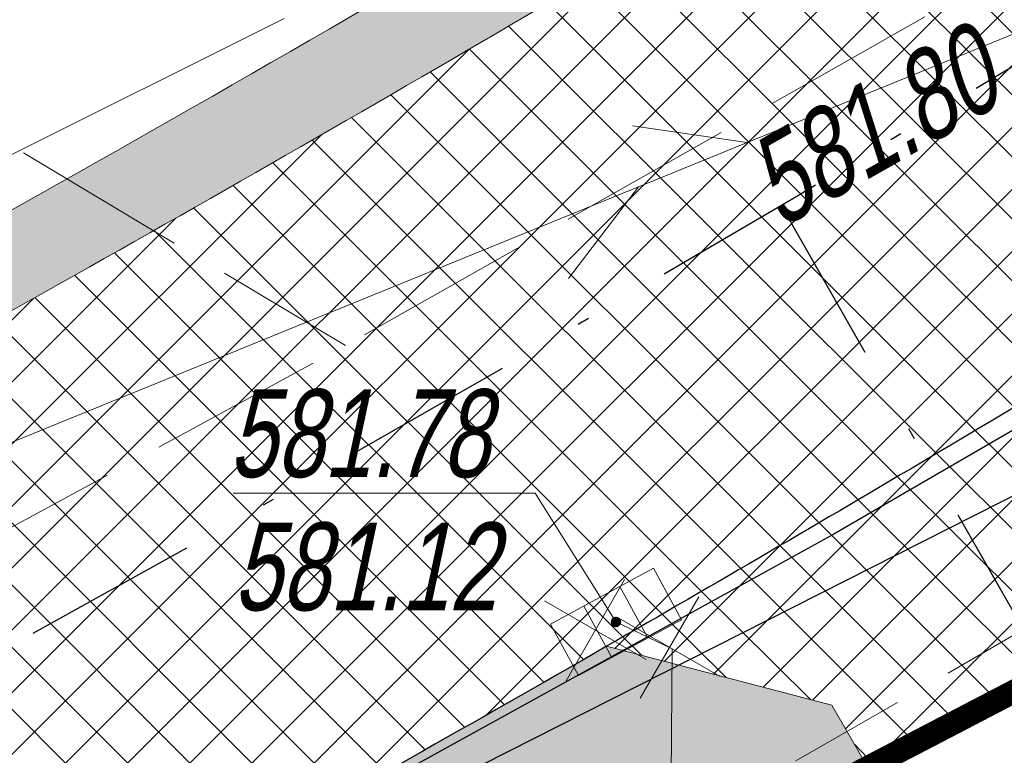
# Model space of a CAD drawing. Header units: metres. Extents: x 7403618 to 7449367, y 5479833 to 5516047.
# Tile 54 of 72: x 7449079.9 to 7449088.31, y 5479921.26 to 5479927.54. Entities that reach past the tile are written whole.
import ezdxf

# ---------------------------------------------------------------- set-up
doc = ezdxf.new("R2010")
doc.units = ezdxf.units.M
doc.header["$MEASUREMENT"] = 0
for name, pattern in [('0.5_0.5', [1, 0.5, -0.5]), ('3_SUEP_A', [0]), ('3_SUKP', [0]), ('3_SUTP_A', [0]), ('414-500', [1, 0.5, -0.5]), ('DASHDOT', [1, 0.5, -0.25, 0, -0.25]), ('KTCR02-500', [1.5, 1, -0.5]), ('KTJZ01-500', [2, 1.5, -0.5])]:
    doc.linetypes.add(name, pattern=pattern)
doc.layers.get('0').update_dxf_attribs({"linetype": 'CONTINUOUS', "lineweight": 9})
doc.layers.get('Defpoints').update_dxf_attribs({"linetype": 'CONTINUOUS'})
for name, color, linetype, lineweight in [('0_kraw_najazd', 212, 'CONTINUOUS', 30), ('0_kraw_wysoki', 152, 'CONTINUOUS', 30), ('demontaż', 1, 'CONTINUOUS', 9), ('kilometraż', 251, 'CONTINUOUS', 9), ('KTCR02', 7, 'CONTINUOUS', 15), ('KTJZ01', 7, 'CONTINUOUS', 15), ('KTKR01', 7, 'CONTINUOUS', 15), ('KTOK02', 7, 'CONTINUOUS', 15), ('mdcp', 253, 'CONTINUOUS', 5), ('OSIE', 30, 'DASHDOT', 30), ('RTPW02', 7, 'CONTINUOUS', 15), ('SUEP_L_0', 1, '3_SUEP_A', 18), ('SUKP_L_0', 34, '3_SUKP', 18), ('SUKR_T_0', 34, 'CONTINUOUS', 18), ('SUPS01_05', 7, 'CONTINUOUS', 15), ('SUTP_L_0', 30, '3_SUTP_A', 18), ('SUUS05', 7, 'CONTINUOUS', 15), ('wodociag_proj', 150, 'CONTINUOUS', 25), ('Wymiary', 5, 'CONTINUOUS', 13)]:
    doc.layers.add(name, color=color, linetype=linetype, lineweight=lineweight)
doc.layers.add('Zakres', color=7, linetype='414-500', true_color=0x3a9db6)
doc.styles.get("Standard").update_dxf_attribs({"font": 'verdana.ttf', "width": 0.75})
doc.styles.add('Style-WORKING_1250 I 0.20944', font='WORKING_1250.shx', dxfattribs={"oblique": 12})
doc.dimstyles.new('RZUT', dxfattribs={"dimscale": 0.35, "dimtxt": 2.5, "dimasz": 2.5, "dimexe": 1.25, "dimexo": 0.625, "dimgap": 1, "dimtad": 1, "dimzin": 1, "dimtxsty": 'Standard', "dimblk": 'OBLIQUE', "dimcen": 2.5, "dimadec": 0, "dimazin": 0, "dimtfac": 1, "dimtmove": 0, "dimatfit": 3, "dimfxl": 1, "dimtfill": 2, "dimtfillclr": 256, "dimarcsym": 0})
pattern_1 = [(45, (0, 0), (-0.2651650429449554, 0.2651650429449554), []), (135, (0, 0), (-0.2651650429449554, -0.2651650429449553), [])]

# ---------------------------------------------------------------- blocks, each defined once
blk = doc.blocks.new('SUUS05')
at = {"color": 0, "linetype": 'ByBlock', "lineweight": -2}
for p, q in [((-0.175, -0.25), (-0.175, 0.25)), ((0.175, 0.25), (0.175, -0.25))]:
    blk.add_line(p, q, dxfattribs=at)
at = {"color": 0, "linetype": 'ByBlock', "lineweight": -2, "flags": 128}
blk.add_lwpolyline([(-0.5, -0.25), (0.5, -0.25), (0.5, 0.25), (-0.5, 0.25), (-0.5, -0.25)], close=True, dxfattribs=at)
blk = doc.blocks.new('RTPW02')
at = {"linetype": 'ByBlock', "lineweight": -2}
h = blk.add_hatch(color=0, dxfattribs=at)
edge = h.paths.add_edge_path()
edge.add_arc((0, 0), 0.045, 0, 360)
blk = doc.blocks.new('MDCP_borek')
at = {"layer": 'KTCR02', "color": 252, "linetype": 'KTCR02-500', "lineweight": 13, "true_color": 0x939598, "flags": 128}
blk.add_lwpolyline([(170.0827395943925, -53.56313309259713), (164.6827395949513, -57.07313309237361), (154.0327395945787, -63.23313309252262), (149.5427395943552, -65.94313309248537), (141.092739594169, -69.86313309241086), (138.0827395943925, -71.45313309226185), (136.8127395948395, -71.94313309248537), (131.8627395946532, -74.08313309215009), (126.1727395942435, -76.50313309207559), (117.8027395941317, -80.00313309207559), (110.232739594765, -82.77313309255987), (104.0127395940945, -85.01313309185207), (97.39273959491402, -87.14313309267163), (91.37273959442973, -88.92313309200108), (81.70273959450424, -91.36313309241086), (69.26273959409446, -94.2431330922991), (62.822739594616, -96.09313309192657), (60.12273959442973, -96.90313309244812), (58.13273959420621, -97.6631330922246), (56.27273959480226, -99.46313309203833), (54.27273959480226, -102.0631330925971), (53.05273959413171, -105.4931330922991), (52.39273959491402, -109.0531330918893), (53.31273959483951, -113.6531330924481), (52.96273959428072, -113.8831330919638)], dxfattribs=at)
blk.add_lwpolyline([(170.0827395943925, -53.56313309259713), (164.6827395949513, -57.07313309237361), (154.0327395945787, -63.23313309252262), (149.5427395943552, -65.94313309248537), (141.092739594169, -69.86313309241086), (138.0827395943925, -71.45313309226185), (136.8127395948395, -71.94313309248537), (131.8627395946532, -74.08313309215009), (126.1727395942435, -76.50313309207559), (117.8027395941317, -80.00313309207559), (110.232739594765, -82.77313309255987), (104.0127395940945, -85.01313309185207), (97.39273959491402, -87.14313309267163), (91.37273959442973, -88.92313309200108), (81.70273959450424, -91.36313309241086), (69.26273959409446, -94.2431330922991), (62.822739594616, -96.09313309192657), (60.12273959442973, -96.90313309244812), (58.13273959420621, -97.6631330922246), (56.27273959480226, -99.46313309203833), (54.27273959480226, -102.0631330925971), (53.05273959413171, -105.4931330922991), (52.39273959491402, -109.0531330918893), (53.31273959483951, -113.6531330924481), (52.96273959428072, -113.8831330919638)], dxfattribs=at)
at = {"layer": 'KTJZ01', "color": 252, "linetype": 'KTJZ01-500', "lineweight": 13, "true_color": 0x939598, "flags": 128}
for points in [[(39.62273959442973, -60.19313309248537), (40.36273959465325, -66.12313309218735), (41.66273959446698, -74.25313309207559), (43.94273959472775, -83.95313309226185), (45.91273959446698, -90.9131330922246), (46.97273959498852, -91.80313309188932), (50.36273959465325, -93.70313309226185), (54.42273959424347, -93.29313309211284), (62.45273959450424, -91.12313309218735), (68.39273959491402, -89.68313309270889), (75.072739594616, -87.96313309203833), (85.85273959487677, -85.12313309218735), (92.52273959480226, -83.30313309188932), (95.38273959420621, -82.47313309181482), (101.572739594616, -80.4931330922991), (108.092739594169, -78.25313309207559), (116.3727395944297, -75.22313309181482), (124.5127395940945, -71.63313309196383), (131.7427395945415, -68.64313309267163), (141.592739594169, -64.19313309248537), (144.0227395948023, -62.90313309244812), (147.1827395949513, -61.28313309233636), (151.2627395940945, -59.06313309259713), (156.7927395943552, -55.92313309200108), (162.092739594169, -52.78313309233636), (168.2427395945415, -48.77313309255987), (176.892739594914, -42.83313309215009), (185.5427395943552, -36.80313309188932), (192.9327395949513, -31.89313309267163), (197.4527395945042, -29.22313309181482), (201.1927395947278, -26.98313309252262)], [(39.62273959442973, -60.19313309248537), (40.36273959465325, -66.12313309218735), (41.66273959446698, -74.25313309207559), (43.94273959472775, -83.95313309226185), (45.91273959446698, -90.9131330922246), (46.97273959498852, -91.80313309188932), (50.36273959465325, -93.70313309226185), (54.42273959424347, -93.29313309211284), (62.45273959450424, -91.12313309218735), (68.39273959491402, -89.68313309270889), (75.072739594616, -87.96313309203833), (85.85273959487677, -85.12313309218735), (92.52273959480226, -83.30313309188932), (95.38273959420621, -82.47313309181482), (101.572739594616, -80.4931330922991), (108.092739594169, -78.25313309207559), (116.3727395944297, -75.22313309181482), (124.5127395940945, -71.63313309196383), (131.7427395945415, -68.64313309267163), (141.592739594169, -64.19313309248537), (144.0227395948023, -62.90313309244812), (147.1827395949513, -61.28313309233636), (151.2627395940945, -59.06313309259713), (156.7927395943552, -55.92313309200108), (162.092739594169, -52.78313309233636), (168.2427395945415, -48.77313309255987), (176.892739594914, -42.83313309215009), (185.5427395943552, -36.80313309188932), (192.9327395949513, -31.89313309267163), (197.4527395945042, -29.22313309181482), (201.1927395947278, -26.98313309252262)], [(147.1827395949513, -61.28313309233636), (144.3527395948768, -56.07313309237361), (146.2027395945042, -54.56313309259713), (148.3627395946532, -57.32313309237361), (151.2627395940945, -59.06313309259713)], [(147.1827395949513, -61.28313309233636), (144.3527395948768, -56.07313309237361), (146.2027395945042, -54.56313309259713), (148.3627395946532, -57.32313309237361), (151.2627395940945, -59.06313309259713)]]:
    blk.add_lwpolyline(points, dxfattribs=at)
at = {"layer": 'KTKR01', "color": 252, "linetype": 'Continuous', "lineweight": 30, "true_color": 0x939598, "flags": 128}
blk.add_lwpolyline([(191.7627395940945, -36.62313309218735), (182.3327395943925, -43.07313309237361), (174.1127395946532, -48.73313309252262), (169.1327395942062, -52.17313309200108), (164.732739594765, -55.15313309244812), (159.5527395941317, -58.28313309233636), (155.4327395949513, -60.67313309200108), (151.662739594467, -62.75313309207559), (146.1827395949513, -65.64313309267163), (140.7427395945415, -68.22313309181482), (132.6727395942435, -71.90313309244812), (125.7427395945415, -74.90313309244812), (121.7427395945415, -76.61313309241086), (115.8327395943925, -78.97313309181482), (110.1227395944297, -81.13313309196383), (103.1727395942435, -83.58313309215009), (99.01273959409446, -84.93313309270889), (95.03273959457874, -86.15313309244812), (89.43273959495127, -87.83313309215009), (85.072739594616, -88.86313309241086), (75.76273959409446, -91.20313309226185)], dxfattribs=at)
blk.add_lwpolyline([(191.7627395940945, -36.62313309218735), (182.3327395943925, -43.07313309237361), (174.1127395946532, -48.73313309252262), (169.1327395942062, -52.17313309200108), (164.732739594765, -55.15313309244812), (159.5527395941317, -58.28313309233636), (155.4327395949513, -60.67313309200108), (151.662739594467, -62.75313309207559), (146.1827395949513, -65.64313309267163), (140.7427395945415, -68.22313309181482), (132.6727395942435, -71.90313309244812), (125.7427395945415, -74.90313309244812), (121.7427395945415, -76.61313309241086), (115.8327395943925, -78.97313309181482), (110.1227395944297, -81.13313309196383), (103.1727395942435, -83.58313309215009), (99.01273959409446, -84.93313309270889), (95.03273959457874, -86.15313309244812), (89.43273959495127, -87.83313309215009), (85.072739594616, -88.86313309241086), (75.76273959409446, -91.20313309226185)], dxfattribs=at)
at = {"layer": 'KTOK02', "color": 252, "linetype": 'Continuous', "lineweight": 13, "true_color": 0x939598}
blk.add_line((159.0627395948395, -60.75313309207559), (155.412739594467, -62.87313309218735), dxfattribs=at)
blk.add_line((159.0627395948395, -60.75313309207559), (155.412739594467, -62.87313309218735), dxfattribs=at)
at = {"layer": 'SUEP_L_0', "linetype": 'Continuous', "lineweight": 13}
blk.add_line((150.7400716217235, -56.26813672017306), (141.7947356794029, -60.7381439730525), dxfattribs=at)
blk.add_line((150.7400716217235, -56.26813672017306), (141.7947356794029, -60.7381439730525), dxfattribs=at)
at = {"layer": 'SUKP_L_0', "linetype": 'Continuous', "lineweight": 13}
for p, q in [((153.572739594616, -61.42313309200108), (154.0527395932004, -61.65313309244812)), ((153.572739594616, -61.42313309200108), (154.0527395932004, -61.65313309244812)), ((154.0527395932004, -61.65313309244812), (154.0327395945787, -64.34313309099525)), ((154.0527395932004, -61.65313309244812), (154.0327395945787, -64.34313309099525))]:
    blk.add_line(p, q, dxfattribs=at)
at = {"layer": 'SUKR_T_0', "linetype": 'Continuous', "lineweight": 13}
for p in [(150.3058906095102, -60.32367149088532), (150.3058906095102, -60.32367149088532), (153.572739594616, -61.42313309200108), (153.572739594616, -61.42313309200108)]:
    blk.add_line(p, (152.8844434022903, -60.32367149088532), dxfattribs=at)
at = {"layer": 'SUTP_L_0', "linetype": 'Continuous', "lineweight": 13}
for p, q in [((143.3485195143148, -61.95647166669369), (157.2369596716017, -56.28979451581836)), ((143.3485195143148, -61.95647166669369), (157.2369596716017, -56.28979451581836)), ((153.7148447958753, -57.18684902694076), (154.6907456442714, -57.32868532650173)), ((153.7148447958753, -57.18684902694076), (154.6907456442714, -57.32868532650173)), ((153.1667272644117, -58.49052351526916), (153.7648496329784, -57.70646380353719)), ((153.1667272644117, -58.49052351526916), (153.7648496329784, -57.70646380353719))]:
    blk.add_line(p, q, dxfattribs=at)
at = {"layer": 'SUPS01_05', "color": 36, "linetype": 'Continuous', "lineweight": 13}
blk.add_blockref('RTPW02', (153.572739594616, -61.42313309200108), dxfattribs=at)
blk.add_blockref('RTPW02', (153.572739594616, -61.42313309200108), dxfattribs=at)
at = {"layer": 'SUUS05', "color": 36, "linetype": 'Continuous', "lineweight": 13, "rotation": 28.50229049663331}
blk.add_blockref('SUUS05', (153.572739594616, -61.42313309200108), dxfattribs=at)
blk.add_blockref('SUUS05', (153.572739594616, -61.42313309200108), dxfattribs=at)
at = {"layer": 'RTPW02', "color": 252, "linetype": 'Continuous', "lineweight": 13, "true_color": 0x939598, "style": 'Style-WORKING_1250 I 0.20944', "oblique": 12, "width": 0.725}
blk.add_text('581.80', height=0.75, rotation=29.58842744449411, dxfattribs=at).set_placement((154.9778578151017, -58.06687909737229))
blk.add_text('581.80', height=0.75, rotation=29.58842744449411, dxfattribs=at).set_placement((154.9778578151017, -58.06687909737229))
at = {"layer": 'SUKR_T_0', "lineweight": 13, "insert": (150.3058906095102, -60.57367149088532), "char_height": 0.75, "attachment_point": 1, "line_spacing_factor": 0.6}
blk.add_mtext('\\FWORKING_1250;\\Q12;\\H1x;\\W0.733333;581.12', dxfattribs=at)
blk.add_mtext('\\FWORKING_1250;\\Q12;\\H1x;\\W0.733333;581.12', dxfattribs=at)
at = {"layer": 'SUPS01_05', "color": 36, "linetype": 'Continuous', "lineweight": 13, "style": 'Style-WORKING_1250 I 0.20944', "oblique": 12, "width": 0.725}
blk.add_text('581.78', height=0.75, dxfattribs=at).set_placement((150.2679344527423, -60.18582044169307))
blk.add_text('581.78', height=0.75, dxfattribs=at).set_placement((150.2679344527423, -60.18582044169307))
blk = doc.blocks.new('_Oblique')
at = {"color": 0, "linetype": 'ByBlock', "lineweight": -2}
blk.add_line((-0.5, -0.5), (0.5, 0.5), dxfattribs=at)
blk = doc.blocks.new('*D43')
at = {"layer": 'Defpoints', "color": 0, "transparency": 16777216}
for p in [(7449086.965308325, 5479929.212038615), (7449089.977330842, 5479925.17947286), (7449089.483009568, 5479924.891422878)]:
    blk.add_point(p, dxfattribs=at)
at = {"layer": 'Wymiary', "color": 0, "lineweight": -2, "transparency": 16777216}
for p, q in [((7449087.154310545, 5479929.32217364), (7449087.83763404, 5479929.720358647)), ((7449087.459629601, 5479929.500088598), (7449089.977330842, 5479925.17947286)), ((7449089.672011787, 5479925.001557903), (7449090.35533528, 5479925.39974291))]:
    blk.add_line(p, q, dxfattribs=at)
at = {"layer": 'Wymiary', "color": 0, "lineweight": -2, "transparency": 16777216, "xscale": 0.875, "yscale": 0.875, "zscale": 0.875}
for p, rotation in [((7449087.459629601, 5479929.500088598), 120.2301318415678), ((7449089.977330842, 5479925.17947286), 300.2301318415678)]:
    blk.add_blockref('_Oblique', p, dxfattribs=dict(at, rotation=rotation))
at = {"layer": 'Wymiary', "color": 0, "transparency": 16777216, "insert": (7449089.500434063, 5479927.795439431), "char_height": 0.875, "attachment_point": 5, "rotation": 300.23013184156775, "bg_fill": 1, "box_fill_scale": 1.25, "bg_fill_color": 256, "bg_fill_true_color": 16448250, "bg_fill_transparency": 0}
blk.add_mtext('5,00', dxfattribs=at)
blk = doc.blocks.new('demontaż')
at = {"layer": 'demontaż'}
for points in [[(-0.25, -0.4330127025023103), (0.25, 0.4330127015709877)], [(-0.4330127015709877, 0.2499999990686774), (0.4330127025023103, -0.2500000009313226)]]:
    blk.add_lwpolyline(points, dxfattribs=at)

msp = doc.modelspace()

# ---------------------------------------------------------------- hatches: boundary and pattern name
at = {"true_color": 0xf26722, "transparency": 33554597}
h = msp.add_hatch(dxfattribs=at)
h.set_pattern_fill('ANSI37', color=30, scale=3)
h.set_pattern_definition(pattern_1)
edge = h.paths.add_edge_path()
edge.add_arc((7448963.940824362, 5480132.365343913), 242.5000375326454, 304.1261980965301, 304.5532540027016)
edge.add_line((7449101.480051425, 5479932.642462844), (7449105.952373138, 5479935.722328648))
edge.add_line((7449105.952373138, 5479935.722328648), (7449113.157132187, 5479940.683768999))
edge.add_line((7449113.157132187, 5479940.683768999), (7449113.287449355, 5479940.773631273))
edge.add_arc((7449185.601831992, 5479835.764782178), 127.4999149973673, 114.49688176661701, 124.55325567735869, ccw=False)
edge.add_arc((7449136.46357333, 5479943.596417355), 9.000000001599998, 11.986846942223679, 114.47580315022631, ccw=False)
edge.add_arc((7449048.761343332, 5479928.374101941), 98.00778045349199, 10.04311602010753, 21.91673949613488)
edge.add_line((7449139.68583123, 5479964.956372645), (7449139.261919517, 5479965.675018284))
edge.add_arc((7449132.331157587, 5479964.692908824), 6.999999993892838, -34.024955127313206, 8.06528452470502, ccw=False)
edge.add_arc((7449132.331157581, 5479964.692908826), 7.000000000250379, 292.5956827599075, 325.97504488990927, ccw=False)
edge.add_line((7449135.020737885, 5479958.230234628), (7449134.691964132, 5479958.093900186))
edge.add_arc((7449185.601877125, 5479835.764710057), 132.4999999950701, 112.5956828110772, 124.5532540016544)
edge.add_line((7449110.451589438, 5479944.891628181), (7449098.64419138, 5479936.760459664))
edge.add_arc((7448963.940845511, 5480132.365312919), 237.5000000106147, 302.90328795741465, 304.5532540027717, ccw=False)
edge.add_line((7449092.95622043, 5479932.96299839), (7449087.576032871, 5479929.566326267))
edge.add_line((7449087.576032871, 5479929.566326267), (7449087.407217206, 5479929.446884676))
edge.add_arc((7449019.272443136, 5480045.857529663), 134.884341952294, 299.91552251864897, 300.340300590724, ccw=False)
edge.add_line((7449086.542310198, 5479928.944952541), (7449085.730183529, 5479928.469243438))
edge.add_line((7449085.730183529, 5479928.469243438), (7449084.870686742, 5479927.95830838))
edge.add_arc((7448963.940845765, 5480132.365312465), 237.4999994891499, 298.3133183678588, 300.60911080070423, ccw=False)
edge.add_arc((7448968.112777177, 5480124.354762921), 228.4690927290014, 296.67637348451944, 298.3450460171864, ccw=False)
edge.add_arc((7448963.940847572, 5480132.365308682), 237.4999952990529, 294.4781839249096, 296.70810114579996, ccw=False)
edge.add_line((7449062.348194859, 5479916.212025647), (7449062.343222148, 5479916.213892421))
edge.add_arc((7448969.571637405, 5480119.182714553), 223.1656552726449, 292.65404222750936, 294.5638643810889, ccw=False)
edge.add_line((7449055.527446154, 5479913.234884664), (7449054.431496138, 5479912.780039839))
edge.add_arc((7449067.390322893, 5479878.716682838), 36.44507485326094, 110.8284690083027, 113.5457394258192)
edge.add_line((7449052.831206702, 5479912.127393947), (7449052.831217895, 5479912.1273673))
edge.add_line((7449052.831217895, 5479912.1273673), (7449051.895513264, 5479911.7520168))
edge.add_line((7449051.895513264, 5479911.7520168), (7449050.962452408, 5479911.382304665))
edge.add_arc((7448963.940845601, 5480132.365312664), 237.4999997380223, 284.7156754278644, 291.4941831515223, ccw=False)
edge.add_arc((7448717.710011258, 5481097.568519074), 1233.61110819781, 284.06401995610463, 284.38919123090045, ccw=False)
edge.add_line((7449017.484804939, 5479900.935141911), (7448999.675287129, 5479896.454292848))
edge.add_line((7448999.675287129, 5479896.454292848), (7448992.95259713, 5479894.762873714))
edge.add_line((7448992.95259713, 5479894.762873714), (7448988.651001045, 5479893.680598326))
edge.add_line((7448988.651001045, 5479893.680598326), (7448982.780817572, 5479892.203668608))
edge.add_arc((7448981.56084552, 5479897.052551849), 5.000000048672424, 274.01016099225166, 284.1224141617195, ccw=False)
edge.add_arc((7448981.560845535, 5479897.052551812), 5.000000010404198, 195.6051275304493, 274.01016085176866, ccw=False)
edge.add_line((7448976.745153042, 5479895.707521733), (7448973.835431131, 5479894.970989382))
edge.add_line((7448973.835431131, 5479894.970989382), (7448974.778599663, 5479891.244940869))
edge.add_line((7448974.778599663, 5479891.244940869), (7448976.619016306, 5479883.974255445))
edge.add_line((7448976.619016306, 5479883.974255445), (7448977.517036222, 5479880.426569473))
edge.add_line((7448977.517036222, 5479880.426569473), (7448980.887190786, 5479880.346057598))
edge.add_arc((7448988.887182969, 5479880.334872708), 8.000000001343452, 104.1224141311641, 179.9198940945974, ccw=False)
edge.add_line((7448986.935227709, 5479888.093085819), (7448989.319759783, 5479888.693030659))
edge.add_line((7448989.319759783, 5479888.693030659), (7448996.108326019, 5479890.400913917))
edge.add_line((7448996.108326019, 5479890.400913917), (7449012.290843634, 5479894.472522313))
edge.add_line((7449012.290843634, 5479894.472522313), (7449023.109489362, 5479897.194478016))
edge.add_arc((7448963.940845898, 5480132.365311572), 242.4999986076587, 284.1224141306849, 287.038632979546)
edge.add_arc((7448963.940846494, 5480132.365309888), 242.4999968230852, 287.0386329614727, 288.4359613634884)
edge.add_arc((7448963.940845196, 5480132.365313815), 242.5000009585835, 288.4359613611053, 291.6027973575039)
edge.add_arc((7448963.940845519, 5480132.36531293), 242.5000000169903, 291.6027973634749, 294.2007081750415)
edge.add_arc((7448963.940844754, 5480132.36531454), 242.5000017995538, 294.2007081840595, 295.6425719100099)
edge.add_arc((7448963.9408455, 5480132.365312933), 242.5000000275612, 295.6425719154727, 296.2927156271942)
edge.add_arc((7448963.940847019, 5480132.365310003), 242.499996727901, 296.2927156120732, 298.1016353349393)
edge.add_arc((7448963.940845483, 5480132.365312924), 242.5000000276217, 298.1016353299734, 299.9233017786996)
edge.add_arc((7448963.940846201, 5480132.365311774), 242.4999986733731, 299.9233017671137, 301.4372489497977)
edge.add_arc((7448963.94084553, 5480132.365312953), 242.5000000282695, 301.4372489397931, 304.1261980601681)
at = {"true_color": 0x636466, "transparency": 33554597}
h = msp.add_hatch(color=251, dxfattribs=at)
h.dxf.hatch_style = 1
edge = h.paths.add_edge_path()
edge.add_line((7449138.132715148, 5479960.776031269), (7449136.060730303, 5479962.17491611))
edge.add_arc((7449132.331157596, 5479964.692908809), 4.499999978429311, 289.6847573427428, 325.97504496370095, ccw=False)
edge.add_line((7449133.846959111, 5479960.455887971), (7449134.691964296, 5479958.093900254))
edge.add_line((7449134.691964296, 5479958.093900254), (7449135.020737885, 5479958.230234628))
edge.add_arc((7449132.331157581, 5479964.692908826), 7.000000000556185, 292.5956827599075, 325.9750448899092)
edge = h.paths.add_edge_path()
edge.add_arc((7448968.985379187, 5479897.837395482), 3.999999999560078, 14.18136866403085, 70.81435755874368)
edge.add_line((7448970.29989914, 5479901.615230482), (7448971.801431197, 5479895.673110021))
edge.add_line((7448971.801431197, 5479895.673110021), (7448971.450757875, 5479894.367361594))
edge.add_line((7448971.450757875, 5479894.367361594), (7448973.835431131, 5479894.970989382))
edge.add_line((7448973.835431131, 5479894.970989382), (7448972.863479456, 5479898.817364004))
h.paths.add_polyline_path([(7448973.330527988, 5479888.815313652), (7448974.778599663, 5479891.244940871), (7448973.835431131, 5479894.970989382), (7448971.450757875, 5479894.367361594), (7448971.86157287, 5479892.683239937), (7448972.75, 5479889.04), (7448972.840162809, 5479888.691188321)])
edge = h.paths.add_edge_path()
edge.add_arc((7448975.907807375, 5479874.55843993), 2.999999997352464, 297.7196980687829, 374.2048168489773)
edge.add_line((7448978.816081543, 5479875.294606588), (7448977.953676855, 5479878.701592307))
edge.add_line((7448977.953676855, 5479878.701592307), (7448976.619016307, 5479883.974255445))
edge.add_line((7448976.619016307, 5479883.974255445), (7448974.18938909, 5479885.422327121))
edge.add_line((7448974.18938909, 5479885.422327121), (7448973.716084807, 5479885.302520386))
edge.add_line((7448973.716084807, 5479885.302520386), (7448973.74, 5479885.21))
edge.add_line((7448973.74, 5479885.21), (7448974.928909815, 5479879.852251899))
edge.add_line((7448974.928909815, 5479879.852251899), (7448976.11, 5479874.55))
edge.add_line((7448976.11, 5479874.55), (7448976.54, 5479874.63))
edge.add_line((7448976.54, 5479874.63), (7448977.30324652, 5479871.902738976))
edge = h.paths.add_edge_path()
edge.add_arc((7448963.940845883, 5480132.365312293), 242.4999992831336, 298.1007414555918, 299.9233017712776)
edge.add_line((7449084.909608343, 5479922.192031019), (7449086.834023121, 5479921.688886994))
edge.add_line((7449086.834023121, 5479921.688886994), (7449087.153130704, 5479921.137684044))
edge.add_arc((7391380.449488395, 5591206.83450353), 125357.7678560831, 297.40559555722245, 297.4087963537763, ccw=False)
edge.add_arc((7449127.238906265, 5479824.653508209), 104.1224578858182, 116.4038525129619, 118.3765847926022)
edge.add_line((7449077.753179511, 5479916.264910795), (7449077.570625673, 5479916.632774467))
edge.add_line((7449077.570625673, 5479916.632774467), (7449078.163994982, 5479918.451026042))
edge = h.paths.add_edge_path()
edge.add_arc((7448963.940846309, 5480132.365311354), 242.499998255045, 295.6425719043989, 296.2927156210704)
edge.add_line((7449071.35796925, 5479914.953695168), (7449073.118197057, 5479914.356943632))
edge.add_line((7449073.118197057, 5479914.356943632), (7449073.296008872, 5479913.998635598))
edge.add_arc((7448937.399040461, 5480186.93809999), 304.8998806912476, 296.2060261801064, 296.46878225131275, ccw=False)
edge.add_line((7449072.04289516, 5479913.378290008), (7449068.407007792, 5479911.676434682))
edge.add_line((7449068.407007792, 5479911.676434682), (7449068.253296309, 5479912.00426224))
edge.add_line((7449068.253296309, 5479912.00426224), (7449068.884104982, 5479913.748839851))
edge = h.paths.add_edge_path()
edge.add_arc((7448963.940844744, 5480132.365314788), 242.50000203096, 291.6027973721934, 294.2007081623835)
edge.add_line((7449063.349915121, 5479911.17741342), (7449065.070070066, 5479910.555435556))
edge.add_line((7449065.070070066, 5479910.555435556), (7449065.240499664, 5479910.191952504))
edge.add_line((7449065.240499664, 5479910.191952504), (7449064.209648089, 5479909.703975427))
edge.add_line((7449064.209648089, 5479909.703975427), (7449058.8, 5479907.54))
edge.add_line((7449058.8, 5479907.54), (7449057.19, 5479906.89))
edge.add_line((7449057.19, 5479906.89), (7449052.87, 5479905.12))
edge.add_line((7449052.87, 5479905.12), (7449052.467491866, 5479904.952942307))
edge.add_line((7449052.467491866, 5479904.952942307), (7449052.428435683, 5479905.050788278))
edge.add_line((7449052.428435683, 5479905.050788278), (7449053.222057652, 5479906.898873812))
edge = h.paths.add_edge_path()
edge.add_arc((7448963.94091769, 5480132.365115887), 242.4997901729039, 290.0389534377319, 290.200748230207)
edge.add_line((7449047.67863053, 5479904.781848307), (7449049.642199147, 5479903.938634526))
edge.add_line((7449049.642199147, 5479903.938634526), (7449049.696408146, 5479903.802826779))
edge.add_line((7449049.696408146, 5479903.802826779), (7449049.28, 5479903.63))
edge.add_line((7449049.28, 5479903.63), (7449046.390000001, 5479902.41))
edge.add_line((7449046.390000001, 5479902.41), (7449046.197615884, 5479902.341885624))
edge.add_line((7449046.197615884, 5479902.341885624), (7449046.116157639, 5479902.558870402))
edge.add_line((7449046.116157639, 5479902.558870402), (7449047.035636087, 5479904.546293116))
edge = h.paths.add_edge_path()
edge.add_line((7449108.968512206, 5479937.799393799), (7449105.952373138, 5479935.722328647))
edge.add_line((7449105.952373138, 5479935.722328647), (7449105.391639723, 5479933.067373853))
edge.add_line((7449105.391639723, 5479933.067373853), (7449105.656061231, 5479932.667549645))
edge.add_arc((7448937.398989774, 5480186.93820355), 304.8999959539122, 303.4935747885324, 304.5532540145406)
edge.add_line((7449110.32972502, 5479935.822755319), (7449111.544648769, 5479936.659412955))
edge.add_line((7449111.544648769, 5479936.659412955), (7449117.01, 5479940.46))
edge.add_line((7449117.01, 5479940.46), (7449117.706891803, 5479940.934479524))
edge.add_line((7449117.706891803, 5479940.934479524), (7449120.810000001, 5479943.04))
edge.add_line((7449120.810000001, 5479943.04), (7449121.02852952, 5479942.992559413))
edge.add_arc((7449185.548498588, 5479835.866047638), 125.0556513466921, 114.49548646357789, 121.05964143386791, ccw=False)
edge.add_arc((7449136.383070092, 5479943.256511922), 6.949224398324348, 75.44977175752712, 112.732113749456, ccw=False)
edge.add_line((7449138.128914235, 5479949.982859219), (7449141.725781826, 5479950.377455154))
edge.add_line((7449141.725781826, 5479950.377455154), (7449141.663851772, 5479950.941967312))
edge.add_arc((7449136.463573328, 5479943.596417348), 9.000000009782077, 54.70343351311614, 89.30730776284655)
edge.add_arc((7449136.463554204, 5479943.596508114), 8.999909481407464, 89.30717903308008, 114.4984783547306)
edge.add_arc((7449185.601877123, 5479835.764710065), 127.4999999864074, 114.498478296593, 124.5532540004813)
edge.add_line((7449113.287449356, 5479940.773631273), (7449108.968512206, 5479937.799393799))
h.paths.add_polyline_path([(7449014.762569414, 5479892.69178986), (7449014.641086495, 5479893.13619867), (7449012.290843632, 5479894.472522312), (7448996.108326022, 5479890.400913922), (7448994.656761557, 5479887.973371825), (7448994.737253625, 5479887.653449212)])
edge = h.paths.add_edge_path()
edge.add_line((7448987.503734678, 5479885.833506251), (7448991.827923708, 5479886.92146599))
edge.add_line((7448991.827923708, 5479886.92146599), (7448991.747431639, 5479887.241388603))
edge.add_line((7448991.747431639, 5479887.241388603), (7448989.319759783, 5479888.693030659))
edge.add_line((7448989.319759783, 5479888.693030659), (7448986.935227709, 5479888.093085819))
edge.add_arc((7448988.887182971, 5479880.334872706), 8.000000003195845, 104.1224141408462, 179.9198940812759)
edge.add_line((7448980.887190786, 5479880.346057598), (7448983.187554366, 5479880.292861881))
edge.add_line((7448983.187554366, 5479880.292861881), (7448983.217410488, 5479880.385666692))
edge.add_arc((7448988.887182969, 5479880.334872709), 5.670000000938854, 104.12241413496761, 179.4867160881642, ccw=False)
edge = h.paths.add_edge_path()
edge.add_line((7449033.791762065, 5479898.193080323), (7449033.903092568, 5479897.850459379))
edge.add_line((7449033.903092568, 5479897.850459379), (7449036.795165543, 5479898.818373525))
edge.add_line((7449036.795165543, 5479898.818373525), (7449036.8, 5479898.810000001))
edge.add_line((7449036.8, 5479898.810000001), (7449041.600000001, 5479900.72))
edge.add_line((7449041.600000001, 5479900.72), (7449042.689999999, 5479901.1))
edge.add_line((7449042.689999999, 5479901.1), (7449042.897717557, 5479901.173543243))
edge.add_line((7449042.897717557, 5479901.173543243), (7449042.841256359, 5479901.323942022))
edge.add_line((7449042.841256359, 5479901.323942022), (7449040.630144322, 5479902.310968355))
edge.add_arc((7448963.94084489, 5480132.365314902), 242.5000020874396, 287.03863297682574, 288.43596134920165, ccw=False)
edge.add_line((7449034.997334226, 5479900.509268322), (7449033.791762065, 5479898.193080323))
edge = h.paths.add_edge_path()
edge.add_line((7449099.032881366, 5479928.122722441), (7449102.796331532, 5479930.631317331))
edge.add_line((7449102.796331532, 5479930.631317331), (7449102.475151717, 5479931.132399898))
edge.add_line((7449102.475151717, 5479931.132399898), (7449099.987603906, 5479931.622867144))
edge.add_arc((7448963.940844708, 5480132.365314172), 242.5000014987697, 301.4372489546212, 304.12619805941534, ccw=False)
edge.add_line((7449090.420219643, 5479925.461427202), (7449089.863146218, 5479923.442295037))
edge.add_line((7449089.863146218, 5479923.442295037), (7449090.179214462, 5479922.895297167))
edge.add_arc((7449082.78771715, 5479949.107365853), 27.23429414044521, 285.7478321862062, 285.7481361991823)
edge.add_line((7449090.179353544, 5479922.895336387), (7449092.670140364, 5479924.153305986))
edge.add_line((7449092.670140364, 5479924.153305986), (7449099.032881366, 5479928.122722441))
at = {"true_color": 0x991b1e, "transparency": 33554597}
h = msp.add_hatch(dxfattribs=at)
h.set_pattern_fill('GRAVEL', color=244)
h.set_pattern_definition([(228.012787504, (0.72, 1), (-8.000000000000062, -9.000000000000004), [0.134536, -13.3190880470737]), (184.969740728, (0.63, 0.9), (11.99999999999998, 1.000000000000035), [0.230868, -22.85592476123]), (132.510447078, (0.4, 0.88), (10.00000000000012, -10.99999999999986), [0.162788, -16.1160325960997]), (267.273689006, (0.01, 0.63), (1.000000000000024, 20.00000000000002), [0.210238, -20.813558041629]), (292.833654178, (0, 0.42), (-4.999999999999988, 12.00000000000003), [0.206155, -20.4093731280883]), (357.273689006, (0.08, 0.23), (-20.00000000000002, 1.000000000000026), [0.210238, -20.813558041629]), (37.6942404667, (0.29, 0.22), (-13, -9.999999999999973), [0.278029, -27.524848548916]), (72.2553283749, (0.51, 0.39), (7.000000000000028, 22), [0.2624879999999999, -25.98632149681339]), (121.429565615, (0.59, 0.64), (-8.00000000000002, 12.99999999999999), [0.21095, -20.884073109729]), (175.236358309, (0.48, 0.82), (10.99999999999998, -1.000000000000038), [0.240832, -11.8007625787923]), (222.397437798, (0.24, 0.84), (-11.99999999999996, -10.99999999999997), [0.311448, -30.8333750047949]), (138.814074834, (1, 0.62), (-7.000000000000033, 6), [0.106301, -10.5238448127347]), (171.46923439, (0.92, 0.69), (13, -1.999999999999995), [0.202237, -20.021511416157]), (225, (0.72, 0.72), (-1.110223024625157e-16, -0.9999999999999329), [0.141421, -1.2727925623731]), (203.198590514, (0.65, 0.84), (4.999999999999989, 1.999999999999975), [0.076158, -7.5396151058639]), (291.801409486, (0.58, 0.81), (-0.9999999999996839, 3.000000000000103), [0.107703, -5.2774618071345]), (30.96375653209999, (0.62, 0.71), (3.000000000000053, 1.99999999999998), [0.174929, -5.656022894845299]), (161.565051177, (0.77, 0.8), (2.000000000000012, -0.9999999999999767), [0.126491, -3.035786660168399]), (16.389540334, (0, 0.81), (9.999999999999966, 3.000000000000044), [0.1772, -17.5428451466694]), (70.3461759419, (0.17, 0.86), (-4.00000000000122, -11.0000000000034), [0.148661, -14.717407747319]), (293.198590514, (0.77, 1), (-1.99999999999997, 4.999999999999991), [0.152315, -7.4634581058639]), (343.610459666, (0.83, 0.86), (-9.999999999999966, 3.000000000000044), [0.1772, -17.54284514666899]), (339.44395478, (0, 0.19), (-5.000000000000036, 2.000000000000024), [0.17088, -8.373123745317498]), (294.775140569, (0.16, 0.13), (-5.000000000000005, 11), [0.143178, -14.174643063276]), (66.8014094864, (0.78, 0), (1.999999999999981, 4.99999999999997), [0.152315, -7.4634581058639]), (17.3540246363, (0.84, 0.14), (-12.99999999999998, -3.999999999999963), [0.167631, -16.59542361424]), (69.44395478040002, (0.29, 0), (-2.000000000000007, -4.999999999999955), [0.08543999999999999, -8.458563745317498]), (101.309932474, (0.72, 0), (-0.9999999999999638, 4.000000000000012), [0.05099, -5.0480295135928]), (165.963756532, (0.71, 0.05), (2.999999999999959, -1.000000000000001), [0.206155, -3.9169506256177]), (186.009005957, (0.51, 0.1), (10.00000000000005, 0.9999999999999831), [0.19105, -18.9139231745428]), (303.690067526, (0.62, 0.62), (-0.9999999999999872, 1.999999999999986), [0.144222, -3.461329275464]), (353.157226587, (0.7, 0.5), (17.00000000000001, -2.000000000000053), [0.251794, -24.9275626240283]), (60.9453959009, (0.95, 0.47), (-3.999999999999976, -6.999999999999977), [0.102956, -10.192674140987]), (90, (1, 0.56), (-0.9999999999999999, 1), [0.06, -0.94]), (120.256437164, (0.49, 0.13), (4.000000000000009, -7.000000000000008), [0.138924, -13.7535199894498]), (48.01278750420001, (0.42, 0.25), (8, 8.999999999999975), [0.269072, -13.1845520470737]), (0, (0.6, 0.45), (1, 1), [0.26, -0.74]), (325.3048464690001, (0.86, 0.45), (10.00000000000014, -6.999999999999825), [0.158114, -15.653274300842]), (254.054604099, (0.99, 0.36), (-1.000000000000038, -4.000000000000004), [0.145602, -7.1345078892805]), (207.645975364, (0.95, 0.22), (-18.99999999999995, -10.00000000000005), [0.237065, -23.4694741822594]), (175.42607874, (0.74, 0.11), (-12.99999999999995, 1.000000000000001), [0.250799, -24.8290734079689])])
edge = h.paths.add_edge_path()
edge.add_line((7449134.691964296, 5479958.093900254), (7449134.439006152, 5479958.800977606))
edge.add_arc((7449185.601877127, 5479835.764710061), 133.2499999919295, 112.5792845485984, 124.5532539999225)
edge.add_line((7449110.026210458, 5479945.509327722), (7449098.218812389, 5479937.378159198))
edge.add_arc((7448963.94084552, 5480132.365312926), 236.7500000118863, 302.6563567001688, 304.55325399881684, ccw=False)
edge.add_line((7449091.690948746, 5479933.040267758), (7449092.95622043, 5479932.96299839))
edge.add_arc((7448963.940845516, 5480132.365312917), 237.5000000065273, 302.9032879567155, 304.5532539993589)
edge.add_line((7449098.64419137, 5479936.760459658), (7449110.451589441, 5479944.891628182))
edge.add_arc((7449185.601877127, 5479835.764710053), 132.499999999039, 112.59568273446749, 124.5532539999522, ccw=False)
edge = h.paths.add_edge_path()
edge.add_arc((7448963.940845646, 5480132.365312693), 236.7499997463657, 301.32275353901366, 301.48087624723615, ccw=False)
edge.add_line((7449087.017321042, 5479930.12104557), (7449087.407217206, 5479929.446884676))
edge.add_line((7449087.407217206, 5479929.446884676), (7449087.521494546, 5479929.527738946))
edge.add_line((7449087.521494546, 5479929.527738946), (7449087.57499766, 5479930.461477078))
edge = h.paths.add_edge_path()
edge.add_line((7449086.542310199, 5479928.944952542), (7449086.161797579, 5479929.602886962))
edge.add_arc((7448963.940845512, 5480132.365312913), 236.7500000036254, 298.1204522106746, 301.08069427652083, ccw=False)
edge.add_line((7449075.527449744, 5479923.561595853), (7449076.585398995, 5479923.278119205))
edge.add_arc((7448963.940845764, 5480132.365312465), 237.4999994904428, 298.3133179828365, 300.6091108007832)
edge.add_line((7449084.870686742, 5479927.95830838), (7449085.730183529, 5479928.469243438))
edge.add_line((7449085.730183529, 5479928.469243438), (7449086.542310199, 5479928.944952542))
edge = h.paths.add_edge_path()
edge.add_arc((7448963.940847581, 5480132.365308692), 236.7499953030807, 294.2967346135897, 296.8688429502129, ccw=False)
edge.add_line((7449061.354572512, 5479916.585035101), (7449062.348194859, 5479916.212025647))
edge.add_arc((7448963.940847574, 5480132.365308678), 237.4999952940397, 294.4781839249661, 296.7081011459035)
edge.add_line((7449070.68410644, 5479920.204698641), (7449070.939934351, 5479921.174031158))
edge = h.paths.add_edge_path()
edge.add_line((7449055.90628135, 5479914.204136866), (7449054.154296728, 5479913.477022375))
edge.add_arc((7449067.390322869, 5479878.71668284), 37.19507484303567, 110.8458095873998, 111.9899288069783)
edge.add_line((7449053.462864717, 5479913.205804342), (7449053.75334256, 5479912.514260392))
edge.add_arc((7449067.390322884, 5479878.716682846), 36.44507484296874, 110.82846899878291, 111.97357685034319, ccw=False)
edge.add_line((7449054.431496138, 5479912.780039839), (7449055.527446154, 5479913.234884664))
edge.add_line((7449055.527446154, 5479913.234884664), (7449055.90628135, 5479914.204136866))
edge = h.paths.add_edge_path()
edge.add_line((7449050.962452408, 5479911.382304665), (7449051.895513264, 5479911.7520168))
edge.add_line((7449051.895513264, 5479911.7520168), (7449052.830307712, 5479912.127002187))
edge.add_line((7449052.830307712, 5479912.127002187), (7449052.540738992, 5479912.81891377))
edge.add_arc((7448963.940845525, 5480132.365312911), 236.7499999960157, 284.52356249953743, 291.9769757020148, ccw=False)
edge.add_line((7449023.312567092, 5479903.180755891), (7449024.271205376, 5479902.655718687))
edge.add_arc((7448963.940845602, 5480132.365312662), 237.4999997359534, 284.7156754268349, 291.4941831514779)
h.paths.add_polyline_path([(7448993.473135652, 5479895.667214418), (7448987.74067276, 5479894.224935), (7448988.651001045, 5479893.680598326), (7448992.95259713, 5479894.762873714)])
edge = h.paths.add_edge_path()
edge.add_arc((7448981.560845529, 5479897.052551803), 5.000000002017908, 194.2048168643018, 274.010160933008)
edge.add_line((7448981.910512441, 5479892.064793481), (7448982.423784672, 5479892.887213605))
edge.add_arc((7448981.566794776, 5479897.056888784), 4.256832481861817, 194.2417570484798, 281.6142198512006, ccw=False)
edge.add_line((7448977.440790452, 5479896.009649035), (7448975.558685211, 5479903.445027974))
edge.add_arc((7449070.319951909, 5479927.431791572), 97.74999997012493, 183.9464698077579, 194.2048168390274, ccw=False)
edge.add_line((7448972.801738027, 5479920.704202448), (7448972.026841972, 5479931.936529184))
edge.add_line((7448972.026841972, 5479931.936529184), (7448971.465386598, 5479934.273184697))
edge.add_line((7448971.465386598, 5479934.273184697), (7448971.117100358, 5479934.226187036))
edge.add_line((7448971.117100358, 5479934.226187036), (7448972.053516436, 5479920.652584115))
edge.add_arc((7449070.319951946, 5479927.431791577), 98.50000000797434, 183.9464698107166, 194.204816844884)
edge.add_line((7448974.831616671, 5479903.260986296), (7448976.71372191, 5479895.825607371))
h.paths.add_polyline_path([(7448998.765053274, 5479896.99865328), (7448999.675287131, 5479896.454292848), (7449017.484804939, 5479900.935141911), (7449017.976070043, 5479901.832117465)])
at = {"true_color": 0xcd2027, "transparency": 33554597}
h = msp.add_hatch(dxfattribs=at)
h.set_pattern_fill('ANSI37', color=242, scale=3)
h.set_pattern_definition(pattern_1)
edge = h.paths.add_edge_path()
edge.add_arc((7448967.63972726, 5479932.318543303), 0.4999999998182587, -129.0980800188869, 0.4869068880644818, ccw=False)
edge.add_line((7448967.324402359, 5479931.930509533), (7448962.107361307, 5479936.169993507))
edge.add_line((7448962.107361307, 5479936.169993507), (7448960.081977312, 5479933.950222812))
edge.add_line((7448960.081977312, 5479933.950222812), (7448966.921501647, 5479928.392272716))
edge.add_arc((7448963.76825264, 5479924.511935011), 5.000000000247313, 5.49636421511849, 50.901920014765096, ccw=False)
edge.add_line((7448968.745264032, 5479924.990847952), (7448968.139709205, 5479932.322792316))
h.paths.add_polyline_path([(7449085.863935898, 5479937.863468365), (7449083.319260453, 5479936.179222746), (7449087.625857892, 5479931.349091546), (7449087.578700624, 5479930.526101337), (7449087.521494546, 5479929.527738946), (7449087.576032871, 5479929.566326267), (7449092.95622043, 5479932.96299839), (7449090.046513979, 5479933.140692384)])
h.paths.add_polyline_path([(7448997.249406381, 5479897.905077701), (7448996.307563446, 5479901.649673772), (7448993.392436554, 5479900.940326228), (7448994.34002895, 5479897.173283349), (7448992.95259713, 5479894.762873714), (7448999.67528713, 5479896.454292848)])
edge = h.paths.add_edge_path()
edge.add_line((7449020.615140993, 5479907.540467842), (7449017.696371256, 5479906.833126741))
edge.add_line((7449017.696371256, 5479906.833126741), (7449018.756652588, 5479903.257342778))
edge.add_line((7449018.756652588, 5479903.257342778), (7449017.484804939, 5479900.935141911))
edge.add_arc((7448717.710024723, 5481097.568465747), 1233.611053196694, 284.0640199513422, 284.3891912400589)
edge.add_line((7449024.271205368, 5479902.655718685), (7449021.63620227, 5479904.098885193))
edge.add_line((7449021.63620227, 5479904.098885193), (7449020.615140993, 5479907.540467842))
edge = h.paths.add_edge_path()
edge.add_line((7449057.779776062, 5479921.55615743), (7449054.66628427, 5479919.944588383))
edge.add_line((7449054.66628427, 5479919.944588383), (7449056.518364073, 5479915.77015431))
edge.add_line((7449056.518364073, 5479915.77015431), (7449055.527446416, 5479913.234884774))
edge.add_arc((7448963.89828941, 5480132.46280431), 237.6063616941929, 292.6831224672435, 294.4805363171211)
edge.add_line((7449062.35858776, 5479916.216757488), (7449059.712282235, 5479917.201556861))
edge.add_line((7449059.712282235, 5479917.201556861), (7449057.779776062, 5479921.55615743))
edge = h.paths.add_edge_path()
edge.add_line((7449071.350475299, 5479928.396275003), (7449068.724640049, 5479926.950945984))
edge.add_line((7449068.724640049, 5479926.950945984), (7449071.290106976, 5479922.500836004))
edge.add_line((7449071.290106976, 5479922.500836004), (7449070.684106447, 5479920.204698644))
edge.add_arc((7448951.545316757, 5480156.16603914), 264.3327550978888, 296.7895794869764, 298.23183963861)
edge.add_line((7449076.585398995, 5479923.278119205), (7449073.888183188, 5479924.000836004))
edge.add_line((7449073.888183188, 5479924.000836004), (7449071.350475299, 5479928.396275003))
edge = h.paths.add_edge_path()
edge.add_line((7448982.78081757, 5479892.203668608), (7448988.651001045, 5479893.680598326))
edge.add_line((7448988.651001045, 5479893.680598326), (7448986.223458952, 5479895.132162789))
edge.add_line((7448986.223458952, 5479895.132162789), (7448985.251988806, 5479898.984672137))
edge.add_line((7448985.251988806, 5479898.984672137), (7448982.327670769, 5479898.315249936))
edge.add_line((7448982.327670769, 5479898.315249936), (7448983.314129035, 5479894.400179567))
edge.add_line((7448983.314129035, 5479894.400179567), (7448981.91051244, 5479892.064793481))
edge.add_arc((7448981.560845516, 5479897.05255183), 5.000000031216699, 274.0101610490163, 284.1224142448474)
h = msp.add_hatch(dxfattribs=at)
h.set_pattern_fill('ANSI37', color=242, scale=3)
h.set_pattern_definition(pattern_1)
h.paths.add_polyline_path([(7449089.863146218, 5479923.442295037), (7449090.420219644, 5479925.461427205, -0.006605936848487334), (7449084.90960834, 5479922.192031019), (7449086.834023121, 5479921.688886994), (7449087.141131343, 5479921.156534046), (7449087.573166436, 5479921.381647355), (7449090.178805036, 5479922.895059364)])
h.paths.add_polyline_path([(7449105.680525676, 5479932.630557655), (7449105.391639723, 5479933.067373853), (7449105.952373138, 5479935.722328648), (7449101.480051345, 5479932.642462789, -0.001863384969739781), (7449099.987603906, 5479931.622867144), (7449102.475151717, 5479931.132399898), (7449102.79500143, 5479930.648764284), (7449103.652938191, 5479931.224959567)])
h.paths.add_polyline_path([(7449068.322014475, 5479911.857703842), (7449068.253296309, 5479912.00426224), (7449068.884104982, 5479913.748839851, -0.006291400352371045), (7449063.34991512, 5479911.177413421), (7449065.070070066, 5479910.555435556), (7449065.155592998, 5479910.373036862)])
h.paths.add_polyline_path([(7449077.664768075, 5479916.443068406), (7449077.575693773, 5479916.622561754), (7449078.167332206, 5479918.452808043, -0.00789306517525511), (7449071.357969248, 5479914.953695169), (7449073.118197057, 5479914.356943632), (7449073.207102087, 5479914.177791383)])
h.paths.add_polyline_path([(7449047.035636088, 5479904.546293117, -0.006994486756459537), (7449040.630144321, 5479902.310968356), (7449042.841256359, 5479901.323942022), (7449042.897717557, 5479901.173543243), (7449046.197615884, 5479902.341885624), (7449046.116157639, 5479902.558870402)])
h.paths.add_polyline_path([(7449052.467491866, 5479904.952942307), (7449052.428435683, 5479905.050788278), (7449053.222057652, 5479906.898873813, -0.006117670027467), (7449047.678630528, 5479904.781848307), (7449049.642199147, 5479903.938634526), (7449049.696408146, 5479903.802826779)])

# ---------------------------------------------------------------- linework, layer by layer
for points in [[(7449075.527449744, 5479923.561595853, 0.01291721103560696), (7449086.161797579, 5479929.602886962, 0.01291721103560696)], [(7449076.585398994, 5479923.278119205, 0.01001762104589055), (7449084.870686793, 5479927.95830841, 0.01001762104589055)]]:
    msp.add_lwpolyline(points, format="xyb")
msp.add_lwpolyline([(7449084.909608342, 5479922.192031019), (7449086.834023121, 5479921.688886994), (7449087.152289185, 5479921.137192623), (7449090.178805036, 5479922.895059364), (7449089.863146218, 5479923.442295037), (7449090.420219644, 5479925.461427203)])
at = {"layer": '0_kraw_najazd'}
msp.add_lwpolyline([(7449090.420219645, 5479925.461427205, -0.006605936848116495), (7449084.909608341, 5479922.19203102)], format="xyb", dxfattribs=at)
at = {"layer": '0_kraw_wysoki'}
msp.add_lwpolyline([(7449084.909608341, 5479922.19203102, -0.007948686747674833), (7449078.167332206, 5479918.452808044)], format="xyb", dxfattribs=at)
at = {"layer": 'OSIE', "ltscale": 3}
msp.add_lwpolyline([(7448977.209233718, 5479888.223952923), (7449022.499503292, 5479899.618919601, 0.0893832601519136), (7449100.062121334, 5479934.701461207), (7449111.86951937, 5479942.832629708, -0.05715955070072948), (7449138.025357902, 5479956.746009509), (7449142.084407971, 5479958.342251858)], format="xyb", dxfattribs=at)
msp.add_lwpolyline([(7449088.655, 5479922.010000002), (7449086.400486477, 5479925.95882964)], dxfattribs=at)
at = {"layer": 'wodociag_proj'}
msp.add_lwpolyline([(7448974.89853112, 5479883.972208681), (7449021.467829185, 5479895.578303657), (7449037.949130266, 5479900.360273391), (7449058.585268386, 5479908.385933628), (7449095.642807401, 5479927.157317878), (7449117.318017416, 5479941.982885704), (7449129.125716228, 5479949.145110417)], dxfattribs=at)
at = {"layer": 'wodociag_proj', "linetype": '0.5_0.5', "ltscale": 5}
msp.add_circle((7449092.789785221, 5479936.292672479), 75, dxfattribs=at)
at = {"layer": 'Zakres', "ltscale": 3, "const_width": 0.2}
msp.add_lwpolyline([(7449140.103379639, 5479965.893360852), (7449142.687400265, 5479959.275642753), (7449143.989768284, 5479954.204645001), (7449147.038524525, 5479944.884385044), (7449145.146241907, 5479944.802345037), (7449142.726971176, 5479949.418588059), (7449140.161236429, 5479949.418588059), (7449133.601674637, 5479947.86895537), (7449122.870432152, 5479942.592700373), (7449120.818774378, 5479943.045953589), (7449105.7044123, 5479932.602741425), (7449099.058246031, 5479928.139137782), (7449091.37, 5479923.36), (7449077.383380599, 5479916.072225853), (7449072.17190692, 5479912.786771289), (7449071.146410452, 5479912.296124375), (7449067.266760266, 5479910.710152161), (7449062.344468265, 5479908.502238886), (7449046.197615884, 5479902.341885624), (7449028.069260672, 5479895.35032538), (7449014.930645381, 5479892.026695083), (7449009.743305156, 5479890.707008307), (7448990.667609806, 5479886.30713096)], dxfattribs=at)

# ---------------------------------------------------------------- block references
at = {"layer": 'demontaż'}
for p in [(7449084.814090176, 5479922.329262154), (7449085.447879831, 5479922.182771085)]:
    msp.add_blockref('demontaż', p, dxfattribs=at)
at = {"layer": 'mdcp'}
msp.add_blockref('MDCP_borek', (7448931.417260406, 5479983.823133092), dxfattribs=at)

# ---------------------------------------------------------------- dimensions: what is measured, and where the dimension line sits
at = {"layer": 'Wymiary'}
dim = msp.add_aligned_dim(p1=(7449086.965308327, 5479929.212038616), p2=(7449089.483009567, 5479924.891422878), distance=0.572124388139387, dimstyle='RZUT', dxfattribs=at)
dim.commit()
dim.dimension.update_dxf_attribs({"geometry": '*D43', "text_midpoint": (7449089.500434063, 5479927.795439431)})

# ---------------------------------------------------------------- next in the draw order: texts
at = {"layer": 'kilometraż', "insert": (7449092.279836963, 5479921.263759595), "char_height": 0.8999999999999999, "attachment_point": 1, "rotation": 300.5950879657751, "bg_fill": 3, "box_fill_scale": 1.2, "bg_fill_color": 256, "bg_fill_transparency": 0}
msp.add_mtext_dynamic_manual_height_columns('zjazd zwykły hm 0+64,61 L', width=6.832551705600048, gutter_width=12.5, heights=[0], dxfattribs=at)

# ---------------------------------------------------------------- next in the draw order: linework, layer by layer
msp.add_lwpolyline([(7449077.753942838, 5479916.264052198), (7449088.743959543, 5479921.962489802)])

doc.saveas('drawing.dxf')
